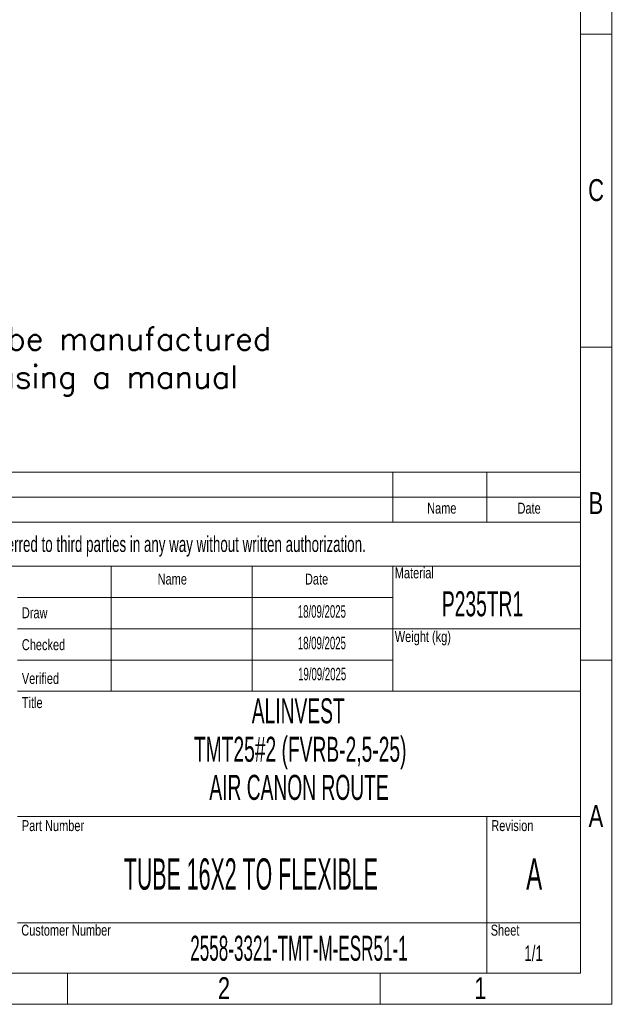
# Model space of a CAD drawing. Header units: millimetres. Extents: x 0 to 31548, y 0 to 22462.
# Tile 13 of 14: x 26261 to 31548, y 0 to 8618. Entities that reach past the tile are written whole.
import ezdxf

# ---------------------------------------------------------------- set-up
doc = ezdxf.new("R2010")
doc.units = ezdxf.units.MM
doc.header["$LTSCALE"] = 0.25
doc.layers.add('SLD-0', color=179, linetype='Continuous')
doc.styles.add('AdskIsoMetric', font='romans.shx')
doc.styles.add('SLDTEXTSTYLE0', font='TXT', dxfattribs={"width": 0.510549})
doc.styles.add('SLDTEXTSTYLE1', font='TXT', dxfattribs={"width": 0.574367})
doc.styles.add('SLDTEXTSTYLE2', font='TXT', dxfattribs={"width": 0.638186})
doc.styles.add('SLDTEXTSTYLE3', font='TXT', dxfattribs={"width": 0.75})

# ---------------------------------------------------------------- blocks, each defined once
blk = doc.blocks.new('cajetin')
at = {"color": 7, "linetype": 'Continuous', "lineweight": 18}
for p, q in [((861, 615), (861, 0)), ((853.5, 607.5), (853.5, 7.5)), ((853.5, 232.5), (861, 232.5)), ((853.5, 157.5), (861, 157.5)), ((853.5, 82.5), (861, 82.5)), ((853.5, 7.5), (7.5, 7.5)), ((730.5, 7.5), (730.5, 0)), ((805.5, 7.5), (805.5, 0)), ((861, 0), (0, 0))]:
    blk.add_line(p, q, dxfattribs=at)
at = {"color": 7, "linetype": 'Continuous', "lineweight": 0, "char_height": 5.25, "attachment_point": 2, "style": 'SLDTEXTSTYLE3'}
for s, insert in [('C', (857.23, 197.74)), ('B', (857.19, 122.74)), ('A', (857.2, 47.74)), ('2', (768.01, 6.49)), ('1', (829.51, 6.49))]:
    blk.add_mtext(s, dxfattribs=dict(at, insert=insert))

msp = doc.modelspace()

# ---------------------------------------------------------------- linework, layer by layer
at = {"color": 7, "linetype": 'Continuous', "lineweight": 18}
for p, q in [((21311.4, 4656.7), (31172.8, 4656.7)), ((29529.2, 4656.7), (29529.2, 4218.5)), ((30351, 4656.7), (30351, 4218.5)), ((31172.8, 4656.7), (31172.8, 273.9)), ((21311.4, 4437.6), (31172.8, 4437.6)), ((21311.4, 4218.5), (31172.8, 4218.5)), ((21311.4, 3835), (31172.8, 3835)), ((27063.9, 3835), (27063.9, 2739.3)), ((28296.5, 3835), (28296.5, 2739.3)), ((29529.2, 3835), (29529.2, 3561)), ((29529.2, 3561), (26242.1, 3561)), ((29529.2, 3561), (29529.2, 3287.1)), ((29529.2, 3287.1), (26242.1, 3287.1)), ((29529.2, 3287.1), (29529.2, 3013.2)), ((29529.2, 3287.1), (31172.8, 3287.1)), ((29529.2, 3013.2), (26242.1, 3013.2)), ((29529.2, 3013.2), (29529.2, 2739.3)), ((26242.1, 2739.3), (27063.9, 2739.3)), ((27063.9, 2739.3), (28296.5, 2739.3)), ((28296.5, 2739.3), (29529.2, 2739.3)), ((29529.2, 2739.3), (31172.8, 2739.3)), ((26242.1, 1643.6), (31172.8, 1643.6)), ((30351, 1643.6), (30351, 273.9)), ((26242.1, 712.2), (31172.8, 712.2)), ((21311.4, 273.9), (31172.8, 273.9))]:
    msp.add_line(p, q, dxfattribs=at)

# ---------------------------------------------------------------- block references
at = {"xscale": 36.5234375, "yscale": 36.5234375, "zscale": 36.5234375}
msp.add_blockref('cajetin', (0, 0), dxfattribs=at)

# ---------------------------------------------------------------- texts
at = {"insert": (23735.1, 5925.2), "char_height": 200, "attachment_point": 1, "style": 'AdskIsoMetric'}
msp.add_mtext_dynamic_manual_height_columns('**The elbows will be manufactured^Jfrom bent pipes using a manual^Jbending machine', width=318481.893, gutter_width=1000, heights=[0], dxfattribs=at)
at = {"color": 7, "linetype": 'Continuous', "lineweight": 0}
for s, insert, char_height, attachment_point, style in [('Name', (29957.7, 4390.3), 95.87, 2, 'SLDTEXTSTYLE3'), ('Date', (30722.8, 4390.3), 95.87, 2, 'SLDTEXTSTYLE3'), ('Material', (29546.2, 3823.8), 95.87, 1, 'SLDTEXTSTYLE3'), ('Name', (27469.5, 3769.9), 95.87, 1, 'SLDTEXTSTYLE3'), ('Date', (28759.8, 3769.9), 95.87, 1, 'SLDTEXTSTYLE3'), ('Draw', (26280.4, 3474.7), 95.87, 1, 'SLDTEXTSTYLE3'), ('Weight (kg)', (29546.2, 3266.5), 95.874, 1, 'SLDTEXTSTYLE3'), ('Checked', (26280.4, 3195.5), 95.87, 1, 'SLDTEXTSTYLE3'), ('Verified', (26280.4, 2900.1), 95.87, 1, 'SLDTEXTSTYLE3'), ('Title', (26280.4, 2688.5), 95.87, 1, 'SLDTEXTSTYLE3'), ('ALINVEST', (28700.7, 2678), 219.14, 2, 'SLDTEXTSTYLE1'), ('Part Number', (26280.4, 1612), 95.874, 1, 'SLDTEXTSTYLE3'), ('Revision', (30391.7, 1612), 95.87, 1, 'SLDTEXTSTYLE3'), ('TUBE 16X2 TO FLEXIBLE', (28285.9, 1277.5), 273.926, 2, 'SLDTEXTSTYLE0'), ('Customer Number', (26275.1, 697.1), 95.874, 1, 'SLDTEXTSTYLE3'), ('Sheet', (30386.4, 697.1), 95.87, 1, 'SLDTEXTSTYLE3'), ('{\\W0.510549;2558-3321-TMT-M-ESR51-1}', (28707.1, 600), 219.141, 2, 'SLDTEXTSTYLE0')]:
    msp.add_mtext(s, dxfattribs=dict(at, insert=insert, char_height=char_height, attachment_point=attachment_point, style=style))
at = {"layer": 'SLD-0', "color": 7, "attachment_point": 2}
for s, insert, char_height, style in [('This drawing is property of INSERTEC. Must not be copier or transferred to third parties in any way without written authorization.', (25978.9, 4096.1), 136.9629, 'SLDTEXTSTYLE2'), ('P235TR1', (30314.5, 3615.2), 219.14, 'SLDTEXTSTYLE1'), ('18/09/2025', (28907.8, 3493.2), 109.57, 'SLDTEXTSTYLE1'), ('18/09/2025', (28907.8, 3216.8), 109.57, 'SLDTEXTSTYLE1'), ('19/09/2025', (28910.3, 2945.4), 109.57, 'SLDTEXTSTYLE1'), ('TMT25#2 (FVRB-2,5-25)', (28718.1, 2341.5), 219.141, 'SLDTEXTSTYLE1'), ('AIR CANON ROUTE', (28707.7, 2008.4), 219.141, 'SLDTEXTSTYLE1'), ('A', (30767.1, 1276.7), 273.9, 'SLDTEXTSTYLE1'), ('1/1', (30761.6, 515.1), 136.96, 'SLDTEXTSTYLE2')]:
    msp.add_mtext(s, dxfattribs=dict(at, insert=insert, char_height=char_height, style=style))

doc.saveas('drawing.dxf')
